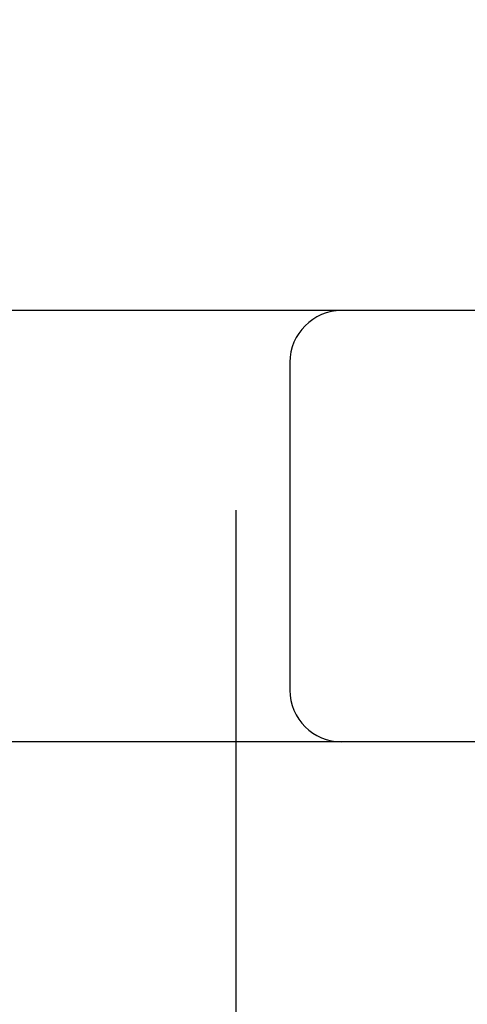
# Model space of a CAD drawing. Header units: inches. Extents: x 0 to 200, y 0 to 129.
# Tile 15 of 118: x 99.191 to 99.321, y 47.05 to 47.335. Entities that reach past the tile are written whole.
import ezdxf

# ---------------------------------------------------------------- set-up
doc = ezdxf.new("R2010")
doc.units = ezdxf.units.IN
doc.header["$LTSCALE"] = 11
doc.header["$MEASUREMENT"] = 0
doc.linetypes.add('HIDDEN', pattern=[0.2, 0.1, -0.1])
doc.layers.add('DEFAULT_2', color=8, linetype='HIDDEN')

msp = doc.modelspace()

# ---------------------------------------------------------------- linework, layer by layer
at = {"layer": 'DEFAULT_2', "color": 8, "linetype": 'HIDDEN'}
for p, q in [((99.25379, 51.59296), (99.25379, 46.09246)), ((99.50379, 47.25079), (98.50379, 47.25079)), ((99.26941, 47.23579), (99.26941, 47.14079)), ((100.25129, 47.12579), (97.7563, 47.12579))]:
    msp.add_line(p, q, dxfattribs=at)
for centre, start, end in [((99.28441, 47.23579), 90, 180), ((99.28441, 47.14079), 180, 270)]:
    msp.add_arc(centre, 0.015, start, end, dxfattribs=at)

doc.saveas('drawing.dxf')
